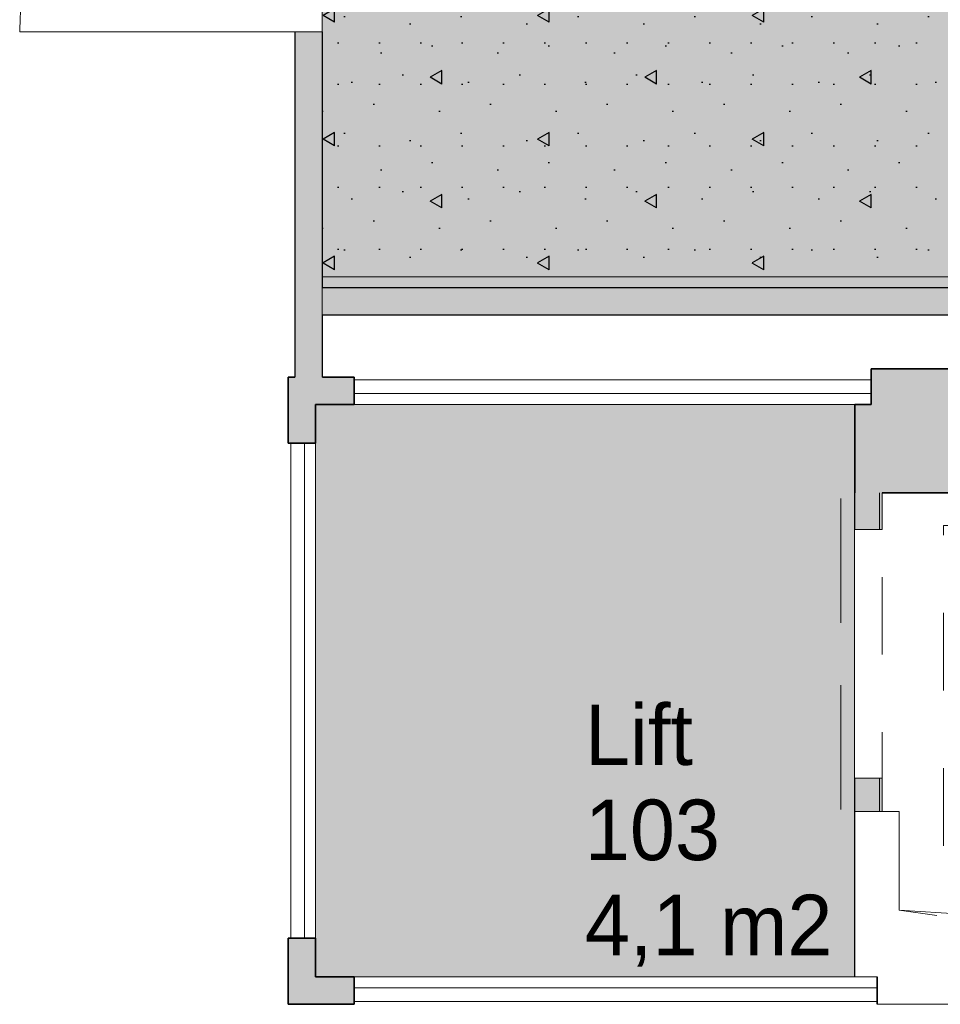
# Model space of a CAD drawing. Header units: millimetres. Extents: x -440702 to -371925, y -30725 to 14204.
# Tile 215 of 256: x -440702 to -437358, y -14816 to -11237. Entities that reach past the tile are written whole.
import ezdxf
from ezdxf.enums import TextEntityAlignment as Align

# ---------------------------------------------------------------- set-up
doc = ezdxf.new("R2010")
doc.units = ezdxf.units.MM
doc.header["$MEASUREMENT"] = 0
doc.linetypes.add('Dashed', pattern=[564.444447, 282.222223, -282.222223])
for name, color, linetype in [('A-AREA.IFC Model', 7, 'Continuous'), ('New_A-FLOR.IFC Model', 7, 'Continuous'), ('New_A-WALL.IFC Model', 7, 'Continuous'), ('New_I-WALL.IFC Model', 7, 'Continuous'), ('SA viimistlus_põrand', 7, 'Continuous')]:
    doc.layers.add(name, color=color, linetype=linetype)
for name, color, linetype, lineweight in [('ARCHICAD Zone Stamps_Pen_No__1', 7, 'Continuous', 13), ('New_A-WALL.IFC Model_Pen_No__1', 7, 'Continuous', 13), ('New_A-WALL.IFC Model_Pen_No__27', 7, 'Continuous', 35), ('New_ARCHICAD Doors_Pen_No__1', 7, 'Continuous', 13), ('New_ARCHICAD Windows_Pen_No__1', 7, 'Continuous', 13), ('New_I-WALL.IFC Model_Pen_No__1', 7, 'Continuous', 13), ('SA viimistlus_põrand_Pen_No__1', 7, 'Continuous', 13), ('SA viimistlus_põrand_Pen_No__42', 8, 'Continuous', 25)]:
    doc.layers.add(name, color=color, linetype=linetype, lineweight=lineweight)
for name, color, linetype, lineweight, true_color in [('New_A-FLOR.IFC Model_Pen_No__89', 7, 'Continuous', 20, 0x71cebe), ('New_A-WALL.IFC Model_Pen_No__160', 7, 'Continuous', 0, 0xe8e8e8), ('New_I-WALL.IFC Model_Pen_No__160', 7, 'Continuous', 0, 0xe8e8e8)]:
    doc.layers.add(name, color=color, linetype=linetype, lineweight=lineweight, true_color=true_color)
doc.styles.add('GENERATED_STYLE_1', font='txt')

# ---------------------------------------------------------------- blocks, each defined once
blk = doc.blocks.new('Lift_103_6_1', base_point=(-438649, -13676.4))
at = {"layer": 'A-AREA.IFC Model', "linetype": 'Continuous', "lineweight": 0, "true_color": 0xffffff}
blk.add_hatch(color=7, dxfattribs=at).paths.add_polyline_path([(-439628.1, -14716.4), (-437669.8, -14716.4), (-437669.8, -12636.4), (-439628.1, -12636.4)])
at = {"layer": 'ARCHICAD Zone Stamps_Pen_No__1', "color": 7, "lineweight": 13, "style": 'GENERATED_STYLE_1'}
for tag, p in [('ROOM_NAME', (-438649, -13726.7)), ('ROOM_NUMBER', (-438649, -14072.4)), ('ROOM_AREA', (-438649, -14418.1))]:
    blk.add_attdef(tag, text='', height=220, dxfattribs=at).set_placement(p, align=Align.TOP_LEFT)
blk = doc.blocks.new('Ladu KKA_142_31_1', base_point=(-438945.4, -10092.3))
at = {"layer": 'A-AREA.IFC Model', "linetype": 'Continuous', "lineweight": 0, "true_color": 0xe6f3ff}
blk.add_hatch(color=7, dxfattribs=at).paths.add_polyline_path([(-436035.9, -12198.5), (-436035.9, -9181.2), (-439603.1, -9181.2), (-439603.1, -12211.4), (-436897.1, -12211.4), (-436897.1, -12198.5)])
at = {"layer": 'ARCHICAD Zone Stamps_Pen_No__1', "color": 7, "lineweight": 13, "style": 'GENERATED_STYLE_1'}
for tag, p in [('ROOM_NAME', (-438945.4, -10142.6)), ('ROOM_NUMBER', (-438945.4, -10488.3)), ('AC_TextStyle_1', (-438945.4, -10834))]:
    blk.add_attdef(tag, text='', height=220, dxfattribs=at).set_placement(p, align=Align.TOP_LEFT)
blk = doc.blocks.new('Slab_43_1', base_point=(-439603.2, -12172.5))
at = {"layer": 'SA viimistlus_põrand_Pen_No__42', "linetype": 'Continuous', "lineweight": 25}
h = blk.add_hatch(dxfattribs=at)
h.set_pattern_fill('kergbetoon_0001', color=8, style=0, pattern_type=2)
h.set_pattern_definition([(90, (-437220.2, -10346.7), (-779.42, 0), [48.75, -401.25]), (90, (-437609.9, -10121.7), (-779.42, 0), [48.75, -401.25]), (150, (-437220.2, -10346.7), (389.71, 675), [48.75, -401.25]), (150, (-437220.2, -9896.7), (389.71, 675), [48.75, -401.25]), (210, (-437220.2, -10297.9), (-389.71, 675), [48.75, -401.25]), (210, (-437220.2, -9847.9), (-389.71, 675), [48.75, -401.25]), (90, (-437295.19, -10346.67), (-150, 0), [0, -150, 0, -225]), (135, (-437295.19, -10271.67), (106.066, 106.066), [0, -112.5, 0, -187.5])])
h.paths.add_polyline_path([(-439603.2, -12172.5), (-436063.2, -12172.5), (-436063.2, -9181.2), (-439603.2, -9181.2)])
at = {"layer": 'SA viimistlus_põrand_Pen_No__1', "color": 7, "linetype": 'Continuous', "lineweight": 13, "flags": 128}
blk.add_lwpolyline([(-439603.2, -12172.5), (-436063.2, -12172.5), (-436063.2, -9181.2), (-439603.2, -9181.2)], close=True, dxfattribs=at)
blk = doc.blocks.new('Slab_55_1', base_point=(-437310.2, -12957.4))
at = {"layer": 'New_A-FLOR.IFC Model_Pen_No__89', "color": 123, "linetype": 'Dashed', "lineweight": 20, "true_color": 0x71cebe, "flags": 128}
blk.add_lwpolyline([(-437310.2, -12957.4), (-437568.8, -12957.4), (-437568.9, -14116.1), (-437506.8, -14116.1), (-437506.8, -14474.6), (-437346.1, -14497.5), (-437346.1, -13075.7), (-437310.2, -13075.7)], close=True, dxfattribs=at)
blk = doc.blocks.new('Wall_31_1', base_point=(-437668.8, -12636.4))
at = {"layer": 'New_A-WALL.IFC Model_Pen_No__160', "linetype": 'Continuous', "lineweight": 0, "true_color": 0x747474}
blk.add_hatch(color=8, dxfattribs=at).paths.add_polyline_path([(-437668.8, -12636.4), (-437668.8, -12957.4), (-437310.2, -12957.4), (-437310.2, -13075.7), (-437127.1, -13075.7), (-437127.1, -12506.4), (-437608.8, -12506.4), (-437608.8, -12636.4)])
at = {"layer": 'New_A-WALL.IFC Model_Pen_No__27', "color": 7, "linetype": 'Continuous', "lineweight": 35, "flags": 128}
for points in [[(-437127.1, -12506.4), (-437608.8, -12506.4)], [(-437608.8, -12506.4), (-437608.8, -12536.4)], [(-437127.1, -13075.7), (-437127.1, -12506.4)], [(-437668.8, -12636.4), (-437668.8, -12957.4)], [(-437608.8, -12636.4), (-437668.8, -12636.4)], [(-437568.8, -12957.4), (-437310.2, -12957.4)], [(-437310.2, -12957.4), (-437310.2, -13075.7)], [(-437310.2, -13075.7), (-437127.1, -13075.7)]]:
    blk.add_lwpolyline(points, dxfattribs=at)
blk = doc.blocks.new('Door (Wall) 29')
at = {"layer": 'New_ARCHICAD Doors_Pen_No__1', "color": 7, "linetype": 'Continuous', "lineweight": 13}
for p, q in [((-565, 50), (-113, 50)), ((565, 50), (113, 50))]:
    blk.add_line(p, q, dxfattribs=at)
blk = doc.blocks.new('Wall_52_1', base_point=(-437618.8, -14116.1))
at = {"layer": 'New_I-WALL.IFC Model_Pen_No__160', "linetype": 'Continuous', "lineweight": 0, "true_color": 0x747474}
for points in [[(-437578.8, -13090.9), (-437578.8, -12957.4), (-437668.8, -12957.4), (-437668.8, -13090.9)], [(-437568.8, -13090.9), (-437568.8, -12957.4), (-437578.8, -12957.4), (-437578.8, -13090.9)], [(-437578.8, -14116.1), (-437578.8, -13994.9), (-437668.8, -13994.9), (-437668.8, -14116.1)], [(-437568.8, -14116.1), (-437568.8, -13994.9), (-437578.8, -13994.9), (-437578.8, -14116.1)]]:
    blk.add_hatch(color=8, dxfattribs=at).paths.add_polyline_path(points)
at = {"layer": 'New_I-WALL.IFC Model_Pen_No__1', "color": 7, "linetype": 'Continuous', "lineweight": 13}
for p, q in [((-437578.8, -13090.9), (-437578.8, -12957.4)), ((-437568.8, -13090.9), (-437668.8, -13090.9)), ((-437568.8, -13994.9), (-437668.8, -13994.9)), ((-437578.8, -14116.1), (-437578.8, -13994.9))]:
    blk.add_line(p, q, dxfattribs=at)
at = {"layer": 'New_I-WALL.IFC Model_Pen_No__1', "color": 7, "linetype": 'Continuous', "lineweight": 13, "flags": 128}
for points in [[(-437668.8, -12957.4), (-437668.8, -13090.9)], [(-437568.8, -13090.9), (-437568.8, -12957.4)], [(-437668.8, -13994.9), (-437668.8, -14116.1)], [(-437568.8, -14116.1), (-437568.8, -13994.9)], [(-437668.8, -14116.1), (-437568.8, -14116.1)]]:
    blk.add_lwpolyline(points, dxfattribs=at)
at = {"layer": 'New_ARCHICAD Doors_Pen_No__1', "color": 7, "linetype": 'Continuous', "lineweight": 13, "zscale": 1000, "rotation": 90}
blk.add_blockref('Door (Wall) 29', (-437668.8, -13542.9), dxfattribs=at)
blk = doc.blocks.new('Wall_90_1', base_point=(-436897.1, -12261.4))
at = {"layer": 'New_A-WALL.IFC Model_Pen_No__160', "linetype": 'Continuous', "lineweight": 0, "true_color": 0x747474}
for points in [[(-436897.1, -12211.4), (-439602.1, -12211.4), (-439602.1, -12212.4), (-436897.1, -12212.4)], [(-436897.1, -12212.4), (-439602.1, -12212.4), (-439602.1, -12310.4), (-436897.1, -12310.4)], [(-436897.1, -12310.4), (-439602.1, -12310.4), (-439602.1, -12311.4), (-436897.1, -12311.4)]]:
    blk.add_hatch(color=8, dxfattribs=at).paths.add_polyline_path(points)
at = {"layer": 'New_A-WALL.IFC Model_Pen_No__1', "color": 7, "linetype": 'Continuous', "lineweight": 13}
for p, q in [((-436897.1, -12212.4), (-439602.1, -12212.4)), ((-436897.1, -12310.4), (-439602.1, -12310.4))]:
    blk.add_line(p, q, dxfattribs=at)
at = {"layer": 'New_A-WALL.IFC Model_Pen_No__1', "color": 7, "linetype": 'Continuous', "lineweight": 13, "flags": 128}
for points in [[(-436897.1, -12211.4), (-439602.1, -12211.4)], [(-436897.1, -12311.4), (-436897.1, -12211.4)], [(-439602.1, -12311.4), (-436897.1, -12311.4)]]:
    blk.add_lwpolyline(points, dxfattribs=at)
blk = doc.blocks.new('Door (Wall) 50')
at = {"layer": 'New_ARCHICAD Doors_Pen_No__1', "color": 7, "linetype": 'Continuous', "lineweight": 13}
blk.add_line((500, 0), (500, 1000), dxfattribs=at)
blk.add_arc((500, 0), 1000, 90, 180, dxfattribs=at)
blk = doc.blocks.new('Wall_91_1', base_point=(-439652.1, -12586.4))
at = {"layer": 'New_A-WALL.IFC Model_Pen_No__160', "linetype": 'Continuous', "lineweight": 0, "true_color": 0x747474}
for points in [[(-439701.1, -12536.4), (-439701.1, -11281.2), (-439702.1, -11281.2), (-439702.1, -12536.4)], [(-439603.1, -12536.4), (-439603.1, -11281.2), (-439701.1, -11281.2), (-439701.1, -12536.4)], [(-439602.1, -12536.4), (-439602.1, -11281.2), (-439603.1, -11281.2), (-439603.1, -12536.4)]]:
    blk.add_hatch(color=8, dxfattribs=at).paths.add_polyline_path(points)
at = {"layer": 'New_A-WALL.IFC Model_Pen_No__1', "color": 7, "linetype": 'Continuous', "lineweight": 13}
for p, q in [((-439602.1, -11281.2), (-439702.1, -11281.2)), ((-439701.1, -12536.4), (-439701.1, -11281.2)), ((-439603.1, -12536.4), (-439603.1, -11281.2))]:
    blk.add_line(p, q, dxfattribs=at)
at = {"layer": 'New_A-WALL.IFC Model_Pen_No__1', "color": 7, "linetype": 'Continuous', "lineweight": 13, "flags": 128}
for points in [[(-439702.1, -11281.2), (-439702.1, -12536.4)], [(-439602.1, -12211.4), (-439602.1, -11281.2)], [(-439602.1, -12536.4), (-439602.1, -12311.4)]]:
    blk.add_lwpolyline(points, dxfattribs=at)
at = {"layer": 'New_ARCHICAD Doors_Pen_No__1', "color": 7, "linetype": 'Continuous', "lineweight": 13, "xscale": -1, "zscale": 1000, "rotation": 90}
blk.add_blockref('Door (Wall) 50', (-439702.1, -10781.2), dxfattribs=at)
blk = doc.blocks.new('Window (Wall) 21')
at = {"layer": 'New_ARCHICAD Windows_Pen_No__1', "color": 7, "linetype": 'Continuous', "lineweight": 13}
for p, q in [((950, -10), (-950, -10)), ((-950, -10), (-950, -60)), ((950, -60), (950, -10)), ((-950, -60), (950, -60))]:
    blk.add_line(p, q, dxfattribs=at)
blk = doc.blocks.new('Wall_102_1', base_point=(-437586.7, -14766.4))
at = {"layer": 'New_A-WALL.IFC Model_Pen_No__160', "linetype": 'Continuous', "lineweight": 0, "true_color": 0x747474}
blk.add_hatch(color=8, dxfattribs=at).paths.add_polyline_path([(-439486.7, -14816.4), (-439486.7, -14716.4), (-439627.1, -14716.4), (-439727.1, -14816.4)])
at = {"layer": 'New_A-WALL.IFC Model_Pen_No__27', "color": 7, "linetype": 'Continuous', "lineweight": 35}
blk.add_line((-439486.7, -14716.4), (-439486.7, -14816.4), dxfattribs=at)
at = {"layer": 'New_A-WALL.IFC Model_Pen_No__27', "color": 7, "linetype": 'Continuous', "lineweight": 35, "flags": 128}
for points in [[(-439486.7, -14716.4), (-439627.1, -14716.4)], [(-437586.7, -14816.4), (-437586.7, -14716.4)], [(-439727.1, -14816.4), (-439486.7, -14816.4)]]:
    blk.add_lwpolyline(points, dxfattribs=at)
at = {"layer": 'New_ARCHICAD Windows_Pen_No__1', "color": 7, "linetype": 'Continuous', "lineweight": 13, "zscale": 1000, "rotation": 180}
blk.add_blockref('Window (Wall) 21', (-438536.7, -14816.4), dxfattribs=at)
blk = doc.blocks.new('Window (Wall) 22')
at = {"layer": 'New_ARCHICAD Windows_Pen_No__1', "color": 7, "linetype": 'Continuous', "lineweight": 13}
for p, q in [((938.9, -10), (-938.9, -10)), ((-938.9, -10), (-938.9, -60)), ((938.9, -60), (938.9, -10)), ((-938.9, -60), (938.9, -60))]:
    blk.add_line(p, q, dxfattribs=at)
blk = doc.blocks.new('Wall_103_1', base_point=(-439677.1, -12586.4))
at = {"layer": 'New_A-WALL.IFC Model_Pen_No__160', "linetype": 'Continuous', "lineweight": 0, "true_color": 0x747474}
blk.add_hatch(color=8, dxfattribs=at).paths.add_polyline_path([(-439727.1, -12536.4), (-439627.1, -12636.4), (-439486.7, -12636.4), (-439486.7, -12536.4)])
at = {"layer": 'New_A-WALL.IFC Model_Pen_No__27', "color": 7, "linetype": 'Continuous', "lineweight": 35}
blk.add_line((-439486.7, -12636.4), (-439486.7, -12536.4), dxfattribs=at)
at = {"layer": 'New_A-WALL.IFC Model_Pen_No__27', "color": 7, "linetype": 'Continuous', "lineweight": 35, "flags": 128}
for points in [[(-439702.1, -12536.4), (-439727.1, -12536.4)], [(-439486.7, -12536.4), (-439602.1, -12536.4)], [(-437608.8, -12636.4), (-437608.8, -12536.4)], [(-439627.1, -12636.4), (-439486.7, -12636.4)]]:
    blk.add_lwpolyline(points, dxfattribs=at)
at = {"layer": 'New_ARCHICAD Windows_Pen_No__1', "color": 7, "linetype": 'Continuous', "lineweight": 13, "zscale": 1000}
blk.add_blockref('Window (Wall) 22', (-438547.8, -12536.4), dxfattribs=at)
blk = doc.blocks.new('Window (Wall) 23')
at = {"layer": 'New_ARCHICAD Windows_Pen_No__1', "color": 7, "linetype": 'Continuous', "lineweight": 13}
for p, q in [((900, -40), (-900, -40)), ((-900, -40), (-900, -90)), ((900, -90), (900, -40)), ((-900, -90), (900, -90))]:
    blk.add_line(p, q, dxfattribs=at)
blk = doc.blocks.new('Wall_104_1', base_point=(-439677.1, -14766.4))
at = {"layer": 'New_A-WALL.IFC Model_Pen_No__160', "linetype": 'Continuous', "lineweight": 0, "true_color": 0x747474}
for points in [[(-439727.1, -12776.4), (-439627.1, -12776.4), (-439627.1, -12636.4), (-439727.1, -12536.4)], [(-439727.1, -14816.4), (-439627.1, -14716.4), (-439627.1, -14576.4), (-439727.1, -14576.4)]]:
    blk.add_hatch(color=8, dxfattribs=at).paths.add_polyline_path(points)
at = {"layer": 'New_A-WALL.IFC Model_Pen_No__27', "color": 7, "linetype": 'Continuous', "lineweight": 35}
for p, q in [((-439627.1, -12776.4), (-439727.1, -12776.4)), ((-439627.1, -14576.4), (-439727.1, -14576.4))]:
    blk.add_line(p, q, dxfattribs=at)
at = {"layer": 'New_A-WALL.IFC Model_Pen_No__27', "color": 7, "linetype": 'Continuous', "lineweight": 35, "flags": 128}
for points in [[(-439727.1, -12536.4), (-439727.1, -12776.4)], [(-439627.1, -12776.4), (-439627.1, -12636.4)], [(-439727.1, -14576.4), (-439727.1, -14816.4)], [(-439627.1, -14716.4), (-439627.1, -14576.4)]]:
    blk.add_lwpolyline(points, dxfattribs=at)
at = {"layer": 'New_ARCHICAD Windows_Pen_No__1', "color": 7, "linetype": 'Continuous', "lineweight": 13, "zscale": 1000, "rotation": 270}
blk.add_blockref('Window (Wall) 23', (-439627.1, -13676.4), dxfattribs=at)
blk = doc.blocks.new('Wall 2')
at = {"layer": 'New_A-WALL.IFC Model_Pen_No__1', "color": 7, "linetype": 'Continuous', "lineweight": 13}
for p, q in [((700.3, 0), (100, 0)), ((100, 0), (100, -82.1)), ((700.3, -162), (700.3, 0)), ((100, -82.1), (0, -82.1)), ((0, -82.1), (0, -541.8)), ((318.9, -541.8), (341.8, -162)), ((341.8, -162), (700.3, -162)), ((0, -541.8), (318.9, -541.8))]:
    blk.add_line(p, q, dxfattribs=at)

msp = doc.modelspace()

# ---------------------------------------------------------------- linework, layer by layer
at = {"layer": 'A-AREA.IFC Model', "color": 7, "linetype": 'Continuous', "lineweight": 0, "true_color": 0xe6f3ff, "flags": 128}
msp.add_lwpolyline([(-436035.9, -12198.5), (-436035.9, -9181.2), (-439603.1, -9181.2), (-439603.1, -12211.4), (-436897.1, -12211.4), (-436897.1, -12198.5)], close=True, dxfattribs=at)
at = {"layer": 'A-AREA.IFC Model', "color": 7, "linetype": 'Continuous', "lineweight": 0, "true_color": 0xffffff, "flags": 128}
msp.add_lwpolyline([(-439628.1, -14716.4), (-437669.8, -14716.4), (-437669.8, -12636.4), (-439628.1, -12636.4)], close=True, dxfattribs=at)

# ---------------------------------------------------------------- block references
at = {"layer": 'A-AREA.IFC Model', "color": 7, "linetype": 'Continuous', "lineweight": 13}
for name, p, values in [('Ladu KKA_142_31_1', (-438945.4, -10092.3), {'AC_TextStyle_1': '10,8 m2', 'ROOM_NAME': 'Ladu KKA', 'ROOM_NUMBER': '142'}), ('Lift_103_6_1', (-438649, -13676.4), {'ROOM_NAME': 'Lift', 'ROOM_NUMBER': '103', 'ROOM_AREA': '4,1 m2'})]:
    msp.add_blockref(name, p, dxfattribs=at).add_auto_attribs(values)
at = {"layer": 'New_A-FLOR.IFC Model', "color": 123, "linetype": 'Continuous', "lineweight": 20, "true_color": 0x71cebe}
msp.add_blockref('Slab_55_1', (-437310.2, -12957.4), dxfattribs=at)
at = {"layer": 'New_A-WALL.IFC Model', "color": 7, "lineweight": 35}
for name, p in [('Wall_91_1', (-439652.1, -12586.4)), ('Wall_90_1', (-436897.1, -12261.4)), ('Wall_31_1', (-437668.8, -12636.4)), ('Wall_103_1', (-439677.1, -12586.4)), ('Wall_104_1', (-439677.1, -14766.4)), ('Wall_102_1', (-437586.7, -14766.4))]:
    msp.add_blockref(name, p, dxfattribs=at)
at = {"layer": 'New_A-WALL.IFC Model', "color": 7, "linetype": 'Continuous', "lineweight": 13, "zscale": 1000, "rotation": 90}
msp.add_blockref('Wall 2', (-437668.8, -14816.4), dxfattribs=at)
at = {"layer": 'New_I-WALL.IFC Model', "color": 7, "lineweight": 35}
msp.add_blockref('Wall_52_1', (-437618.8, -14116.1), dxfattribs=at)
at = {"layer": 'SA viimistlus_põrand', "color": 7, "linetype": 'Continuous', "lineweight": 13}
msp.add_blockref('Slab_43_1', (-439603.2, -12172.5), dxfattribs=at)

doc.saveas('drawing.dxf')
